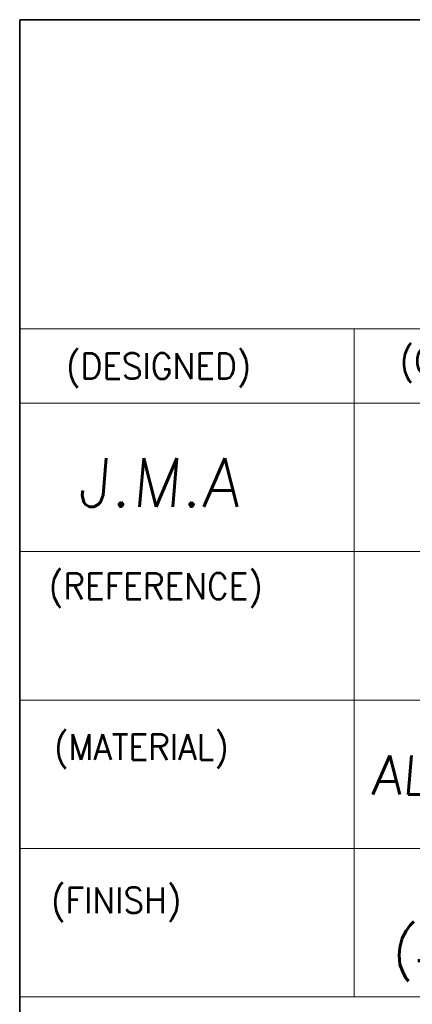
# Model space of a CAD drawing. Header units: millimetres. Extents: x 4497 to 13960, y 12291 to 16372.
# Tile 131 of 217: x 5472 to 5521, y 15597 to 15720. Entities that reach past the tile are written whole.
import ezdxf
from ezdxf.enums import TextEntityAlignment as Align

# ---------------------------------------------------------------- set-up
doc = ezdxf.new("R2010")
doc.units = ezdxf.units.MM
doc.header["$LTSCALE"] = 0.8
doc.layers.get('0').update_dxf_attribs({"linetype": 'CONTINUOUS', "lineweight": 0})
doc.layers.add('2', color=3, linetype='CONTINUOUS', lineweight=0)
doc.styles.add('GHS', font='romans', dxfattribs={"height": 2, "bigfont": 'whgtxt'})
doc.styles.get("Standard").update_dxf_attribs({"font": 'romans.shx', "width": 0.8, "oblique": 5, "bigfont": 'whgtxt.shx'})

msp = doc.modelspace()

# ---------------------------------------------------------------- linework, layer by layer
at = {"color": 7, "linetype": 'Continuous', "lineweight": 35}
for p, q in [((5472.315, 15542.403), (5472.315, 15720.454)), ((5472.315, 15720.454), (5685.977, 15720.454))]:
    msp.add_line(p, q, dxfattribs=at)
at = {"color": 7, "linetype": 'Continuous'}
for p, q in [((5472.315, 15681.747), (5685.977, 15681.747)), ((5514.119, 15598.141), (5514.119, 15681.747)), ((5472.315, 15672.458), (5597.725, 15672.458)), ((5472.315, 15653.878), (5685.977, 15653.878)), ((5472.315, 15635.299), (5647.496, 15635.299)), ((5472.315, 15616.72), (5685.977, 15616.72)), ((5472.315, 15598.141), (5685.977, 15598.141))]:
    msp.add_line(p, q, dxfattribs=at)

# ---------------------------------------------------------------- texts
at = {"color": 7, "linetype": 'Continuous', "width": 0.933333}
for s, height, p in [('(CHECKED)', 3.2303, (5519.806, 15679.347)), ('(DESIGNED)', 3.2303, (5478.106, 15678.717)), ('(REFERENCE)', 3.23025, (5475.949, 15651.164)), ('(MATERIAL)', 3.2303, (5476.607, 15631.031)), ('(FINISH)', 3.2303, (5476.222, 15611.857))]:
    msp.add_text(s, height=height, dxfattribs=at).set_placement(p, align=Align.TOP_LEFT)
at = {"layer": '2', "style": 'GHS', "oblique": 5}
for s, height, p in [('J.M.A', 6.0598, (5479.493, 15659.496)), ('AL 6061', 4.9103, (5516.255, 15623.46)), ('(스프레이)', 4.9103, (5518.76, 15601.752))]:
    msp.add_text(s, height=height, dxfattribs=at).set_placement(p)

doc.saveas('drawing.dxf')
